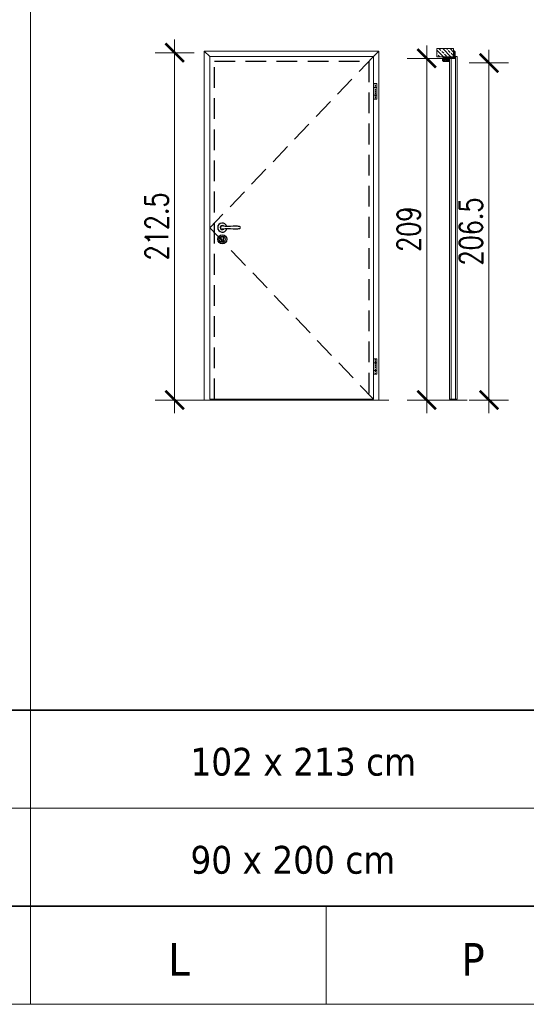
# Model space of a CAD drawing. Header units: millimetres. Extents: x 23192 to 149900, y -396339 to -79279.
# Tile 52 of 136: x 69331 to 69641, y -211347 to -210744. Entities that reach past the tile are written whole.
import ezdxf

# ---------------------------------------------------------------- set-up
doc = ezdxf.new("R2010")
doc.units = ezdxf.units.MM
doc.linetypes.add('CENTER', pattern=[0.6, 0.375, -0.075, 0.075, -0.075])
doc.linetypes.add('DASHED', pattern=[19.05, 12.7, -6.35])
doc.layers.get('0').update_dxf_attribs({"lineweight": 0})
for name, color, linetype, lineweight in [('0_LEGENDA', 7, 'Continuous', 13), ('Drzwi - hatch', 8, 'Continuous', 5), ('Drzwi KRAWĘDZIE', 7, 'Continuous', 20), ('KOREkty', 190, 'Continuous', 35)]:
    doc.layers.add(name, color=color, linetype=linetype, lineweight=lineweight)
for name, color, linetype in [('Drzwi - klamki', 150, 'Continuous'), ('Drzwi PRZER-DUŻA', 240, 'DASHED'), ('GRUBA', 4, 'Continuous')]:
    doc.layers.add(name, color=color, linetype=linetype)
doc.styles.add('ARIAL', font='tahoma.ttf')
doc.styles.add('SIMPLEX', font='simplex.shx', dxfattribs={"width": 0.77})
doc.dimstyles.new('OL PB 200', dxfattribs={"dimscale": 4, "dimtxt": 3.5, "dimasz": 0.2, "dimexe": 10, "dimexo": 10, "dimgap": 1, "dimtad": 1, "dimdec": 1, "dimrnd": 0.5, "dimzin": 9, "dimdsep": 46, "dimtxsty": 'SIMPLEX', "dimblk": 'thick_MSz', "dimcen": 0.1, "dimdle": 8, "dimse1": 1, "dimse2": 1, "dimclrd": 256, "dimclre": 256, "dimclrt": 3, "dimadec": 1, "dimazin": 2, "dimtfac": 1, "dimtdec": 1, "dimtix": 1, "dimtofl": 0, "dimtmove": 2, "dimatfit": 3, "dimldrblk": 'thick_MSz', "dimfxl": 10, "dimfxlon": 1, "dimtolj": 1, "dimlwd": -1, "dimlwe": -1, "dimarcsym": 0})

# ---------------------------------------------------------------- blocks, each defined once
blk = doc.blocks.new('thick_MSz')
for p, q in [((0, 15), (0, -15)), ((-10, 0), (10, 0))]:
    blk.add_line(p, q)
at = {"const_width": 2, "elevation": 2}
blk.add_lwpolyline([(-7.07, -7.07), (7.07, 7.07)], dxfattribs=at)
blk = doc.blocks.new('*D43')
at = {"layer": '0_LEGENDA', "transparency": 16777216}
blk.add_line((69579.73, -210768.89), (69579.73, -210976.29), dxfattribs=at)
at = {"layer": 'DEFPOINTS', "color": 0, "transparency": 16777216}
for p in [(69585.92, -210768.09), (69579.73, -210977.09), (69585.92, -210977.09)]:
    blk.add_point(p, dxfattribs=at)
at = {"layer": '0_LEGENDA', "transparency": 16777216, "xscale": 0.8, "yscale": 0.8, "zscale": 0.8}
for p, rotation in [((69579.73, -210768.09), 90), ((69579.73, -210977.09), 270)]:
    blk.add_blockref('thick_MSz', p, dxfattribs=dict(at, rotation=rotation))
at = {"layer": '0_LEGENDA', "color": 3, "transparency": 16777216, "insert": (69568.73, -210872.59), "char_height": 14, "attachment_point": 5, "rotation": 90, "style": 'SIMPLEX'}
blk.add_mtext('\\A1;209', dxfattribs=at)
blk = doc.blocks.new('*D44')
at = {"layer": '0_LEGENDA', "transparency": 16777216}
blk.add_line((69425.45, -210765.39), (69425.45, -210976.29), dxfattribs=at)
at = {"layer": 'DEFPOINTS', "color": 0, "transparency": 16777216}
for p in [(69596.4, -210764.59), (69425.45, -210977.09), (69596.4, -210977.09)]:
    blk.add_point(p, dxfattribs=at)
at = {"layer": '0_LEGENDA', "transparency": 16777216, "xscale": 0.8, "yscale": 0.8, "zscale": 0.8}
for p, rotation in [((69425.45, -210764.59), 90), ((69425.45, -210977.09), 270)]:
    blk.add_blockref('thick_MSz', p, dxfattribs=dict(at, rotation=rotation))
at = {"layer": '0_LEGENDA', "color": 3, "transparency": 16777216, "insert": (69414.45, -210870.84), "char_height": 14, "attachment_point": 5, "rotation": 90, "style": 'SIMPLEX'}
blk.add_mtext('\\A1;212.5', dxfattribs=at)
blk = doc.blocks.new('*D45')
at = {"layer": '0_LEGENDA', "transparency": 16777216}
blk.add_line((69617.83, -210771.64), (69617.83, -210976.29), dxfattribs=at)
at = {"layer": 'DEFPOINTS', "color": 0, "transparency": 16777216}
for p in [(69591.55, -210770.84), (69591.55, -210977.09), (69617.83, -210977.09)]:
    blk.add_point(p, dxfattribs=at)
at = {"layer": '0_LEGENDA', "transparency": 16777216, "xscale": 0.8, "yscale": 0.8, "zscale": 0.8}
for p, rotation in [((69617.83, -210770.84), 90), ((69617.83, -210977.09), 270)]:
    blk.add_blockref('thick_MSz', p, dxfattribs=dict(at, rotation=rotation))
at = {"layer": '0_LEGENDA', "color": 3, "transparency": 16777216, "insert": (69606.83, -210873.97), "char_height": 14, "attachment_point": 5, "rotation": 90, "style": 'SIMPLEX'}
blk.add_mtext('\\A1;206.5', dxfattribs=at)

msp = doc.modelspace()

# ---------------------------------------------------------------- hatches: boundary and pattern name
at = {"layer": 'Drzwi - hatch'}
h = msp.add_hatch(dxfattribs=at)
h.set_pattern_fill('ANSI33', color=256, scale=0.5, angle=-90)
h.set_pattern_definition([(315, (65589.985, -211032.672), (2.245064, 2.245064), []), (315, (65589.985, -211034.917), (2.245064, 2.245064), [1.5875, -0.79375])])
h.paths.add_polyline_path([(69585.917, -210762.091), (69585.917, -210767.091), (69596.117, -210767.091), (69596.117, -210762.091)])
h = msp.add_hatch(dxfattribs=at)
h.set_pattern_fill('AR-CONC', color=256, scale=0.003, angle=-90)
h.set_pattern_definition([(320, (66135.499, -210537.86184), (-0.047817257, -0.546554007), [0.05715, -0.62865]), (265, (66135.499, -210537.86184), (0.57317054, 0.10573026), [0.04572, -0.50292175]), (10.451445, (66135.495, -210537.9074), (0.525353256, -0.44082374), [0.04857003, -0.53427073]), (316.1842, (66135.6514, -210537.86184), (-0.12612698, -0.81323712), [0.085725, -0.942975]), (6.635558, (66135.6409, -210537.9296), (0.74227837, -0.7122124), [0.07285507, -0.80140682]), (261.18415, (66135.6514, -210537.8618), (0.74227837, -0.7122124), [0.0685799, -0.7543792]), (291, (66135.6133, -210537.93804), (-0.306795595, -0.454843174), [0.05715, -0.62865]), (236, (66135.6133, -210537.93804), (0.5525639, -0.185406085), [0.04572, -0.50292]), (341.451445, (66135.5877, -210537.97594), (0.24576831, -0.64024926), [0.04857003, -0.53426981]), (307.5, (66135.49898, -210537.86184), (0.253665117, -0.00926581), [0, -0.496824, 0, -0.51054, 0, -0.504825]), (277.5, (66135.49898, -210537.86184), (0.300541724, -0.200458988), [0, -0.291084, 0, -0.485394, 0, -0.192405]), (237.5, (66135.49898, -210537.69191), (-0.017186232, -0.406771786), [0, -0.1905, 0, -0.59436, 0, -0.78867]), (227.5, (66135.49898, -210537.6157), (0.076279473, -0.444387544), [0, -0.24765, 0, -0.394716, 0, -0.56007])])
h.paths.add_polyline_path([(69589.957, -210769.661, -0.4142136), (69589.797, -210769.501), (69589.797, -210767.931, -0.4142136), (69589.957, -210767.771), (69590.517, -210767.771), (69590.517, -210767.591), (69589.957, -210767.591), (69589.957, -210767.091), (69596.117, -210767.091), (69596.837, -210767.091), (69596.837, -210767.451, -0.4142136), (69596.677, -210767.611), (69592.477, -210767.611, 0.4142136), (69592.137, -210767.951), (69592.137, -210769.131, 0.4142136), (69592.477, -210769.471), (69593.142, -210769.471, -1), (69593.142, -210769.661)])
h.paths.add_polyline_path([(69596.117, -210767.091), (69596.117, -210763.771), (69596.677, -210763.771, -0.4142136), (69596.837, -210763.931), (69596.837, -210766.391), (69596.837, -210767.091)])

# ---------------------------------------------------------------- linework, layer by layer
at = {"linetype": 'CENTER', "ltscale": 0.5}
for p, q in [((69548.346, -210783.46), (69548.346, -210792.96)), ((69548.346, -210951.841), (69548.346, -210961.341))]:
    msp.add_line(p, q, dxfattribs=at)
at = {"linetype": 'DASHED'}
msp.add_lwpolyline([(69547.096, -210766.991), (69446.896, -210871.791), (69547.096, -210976.591)], dxfattribs=at)
at = {"layer": '0_LEGENDA', "linetype": 'ByBlock', "ltscale": 5}
for p, q in [((69337.272, -211346.755), (69337.272, -210174.457)), ((67487.721, -211166.755), (76924.798, -211166.749)), ((67487.721, -211226.755), (76924.742, -211226.749)), ((67487.721, -211286.755), (76924.686, -211286.749)), ((67487.721, -211286.755), (76924.686, -211286.753)), ((69518.155, -211286.754), (69518.155, -211346.755)), ((67487.721, -211346.755), (76924.63, -211346.749))]:
    msp.add_line(p, q, dxfattribs=at)
at = {"layer": 'Drzwi - klamki'}
for p, q in [((69592.317, -210768.012), (69592.317, -210769.141)), ((69592.331, -210767.976), (69592.502, -210767.806)), ((69592.709, -210768.091), (69592.417, -210768.091)), ((69592.417, -210768.091), (69592.417, -210769.041)), ((69592.458, -210767.991), (69592.573, -210767.876)), ((69592.617, -210767.991), (69592.458, -210767.991)), ((69592.709, -210768.091), (69592.589, -210768.577)), ((69592.617, -210767.991), (69592.802, -210767.806)), ((69592.812, -210768.091), (69592.697, -210768.556)), ((69592.758, -210767.991), (69592.873, -210767.876)), ((69592.917, -210767.991), (69592.758, -210767.991)), ((69593.017, -210768.091), (69592.812, -210768.091)), ((69592.917, -210767.991), (69593.102, -210767.806)), ((69593.017, -210768.091), (69593.017, -210768.419)), ((69593.058, -210767.991), (69593.173, -210767.876)), ((69593.058, -210767.991), (69593.117, -210768.012)), ((69593.117, -210768.012), (69593.117, -210768.419)), ((69593.817, -210767.991), (69593.817, -210767.791)), ((69593.817, -210767.791), (69594.817, -210767.791)), ((69593.829, -210767.791), (69593.817, -210767.803)), ((69593.927, -210767.791), (69593.817, -210767.902)), ((69593.93, -210767.991), (69593.817, -210767.878)), ((69593.831, -210767.991), (69593.817, -210767.976)), ((69594.817, -210767.991), (69593.817, -210767.991)), ((69594.026, -210767.791), (69593.826, -210767.991)), ((69594.029, -210767.991), (69593.829, -210767.791)), ((69594.125, -210767.791), (69593.925, -210767.991)), ((69594.127, -210767.991), (69593.927, -210767.791)), ((69594.224, -210767.791), (69594.024, -210767.991)), ((69594.226, -210767.991), (69594.026, -210767.791)), ((69594.323, -210767.791), (69594.123, -210767.991)), ((69594.325, -210767.991), (69594.125, -210767.791)), ((69594.421, -210767.791), (69594.221, -210767.991)), ((69594.424, -210767.991), (69594.224, -210767.791)), ((69594.52, -210767.791), (69594.32, -210767.991)), ((69594.523, -210767.991), (69594.323, -210767.791)), ((69594.619, -210767.791), (69594.419, -210767.991)), ((69594.621, -210767.991), (69594.421, -210767.791)), ((69594.718, -210767.791), (69594.518, -210767.991)), ((69594.72, -210767.991), (69594.52, -210767.791)), ((69594.817, -210767.791), (69594.617, -210767.991)), ((69594.817, -210767.989), (69594.619, -210767.791)), ((69594.817, -210767.89), (69594.715, -210767.991)), ((69594.817, -210767.89), (69594.718, -210767.791)), ((69594.817, -210767.989), (69594.814, -210767.991)), ((69594.817, -210767.791), (69594.817, -210767.991)), ((69592.317, -210769.141), (69592.452, -210769.276)), ((69592.922, -210769.041), (69592.417, -210769.041)), ((69592.458, -210769.141), (69592.523, -210769.206)), ((69592.636, -210769.141), (69592.458, -210769.141)), ((69592.589, -210768.577), (69592.922, -210769.041)), ((69592.636, -210769.141), (69592.771, -210769.276)), ((69592.697, -210768.556), (69593.059, -210769.061)), ((69592.777, -210769.141), (69592.842, -210769.206)), ((69592.913, -210769.141), (69592.777, -210769.141)), ((69592.957, -210769.213), (69592.918, -210769.291)), ((69593.117, -210769.291), (69593.258, -210769.305)), ((69593.171, -210768.469), (69593.552, -210768.432)), ((69593.181, -210768.568), (69593.523, -210768.535)), ((69593.567, -210768.838), (69593.567, -210768.575)), ((69593.667, -210768.855), (69593.667, -210768.531))]:
    msp.add_line(p, q, dxfattribs=at)
at = {"layer": 'Drzwi - klamki', "ltscale": 0.2}
for p, q in [((69453.446, -210871.341), (69453.446, -210871.841)), ((69453.446, -210871.341), (69453.576, -210871.341)), ((69453.446, -210871.841), (69453.576, -210871.841)), ((69454.071, -210878.635), (69454.071, -210879.885)), ((69455.121, -210878.635), (69455.121, -210879.885))]:
    msp.add_line(p, q, dxfattribs=at)
for centre, radius in [((69454.596, -210878.735), 2.8), ((69454.601, -210878.739), 1.8)]:
    msp.add_circle(centre, radius, dxfattribs=at)
at = {"layer": 'Drzwi - klamki'}
for centre, radius, start, end in [((69592.367, -210768.012), 0.05, 135, 180), ((69592.537, -210767.841), 0.05, 90, 135), ((69592.537, -210767.841), 0.05, 315, 90), ((69592.837, -210767.841), 0.05, 90, 135), ((69592.837, -210767.841), 0.05, 315, 90), ((69593.137, -210767.841), 0.05, 90, 135), ((69593.137, -210767.841), 0.05, 315, 90), ((69592.487, -210769.241), 0.05, 225, 270), ((69592.487, -210769.241), 0.05, 270, 45), ((69592.806, -210769.241), 0.05, 225, 270), ((69592.806, -210769.241), 0.05, 270, 45), ((69592.913, -210769.191), 0.05, 333.425339, 90), ((69593.167, -210768.419), 0.15, 180, 275.563415), ((69593.262, -210768.915), 0.25, 215.623943, 327.559413), ((69593.167, -210768.419), 0.05, 180, 275.563415), ((69593.282, -210769.056), 0.25, 264.429901, 319.458571), ((69592.697, -210768.556), 1.019, 319.458571, 341.015535), ((69592.697, -210768.556), 0.919, 327.559413, 339.878843), ((69593.527, -210768.575), 0.04, 0, 95.563415), ((69593.566, -210768.581), 0.15, 89.587511, 95.563415), ((69593.467, -210768.838), 0.1, 339.878843, 0), ((69593.567, -210768.531), 0.1, 0, 89.587511), ((69593.567, -210768.855), 0.1, 341.015535, 0)]:
    msp.add_arc(centre, radius, start, end, dxfattribs=at)
at = {"layer": 'Drzwi - klamki', "ltscale": 0.2}
for centre, radius, start, end in [((69454.596, -210871.591), 2.801, 13.271535, 346.728465), ((69454.596, -210871.591), 1.25, 42.903782, 317.096218), ((69454.596, -210871.591), 1.05, 64.699839, 295.300161), ((69465.006, -210871.591), 0.74, 288.924644, 71.075356), ((69454.596, -210877.935), 0.875, 306.869898, 233.130102), ((69454.596, -210879.885), 0.525, 180, 270), ((69454.596, -210879.885), 0.525, 270, 0)]:
    msp.add_arc(centre, radius, start, end, dxfattribs=at)
for points in [[(69465.246, -210870.891), (69462.746, -210870.641), (69456.45, -210870.891), (69454.596, -210870.541)], [(69465.246, -210872.291), (69462.746, -210872.541), (69456.45, -210872.291), (69454.596, -210872.641)]]:
    msp.add_spline(points, degree=3, dxfattribs=at)
at = {"layer": 'Drzwi KRAWĘDZIE'}
for p, q in [((69443.496, -210977.091), (69443.496, -210763.591)), ((69550.496, -210763.591), (69443.496, -210763.591)), ((69443.496, -210763.591), (69446.896, -210766.991)), ((69550.496, -210763.591), (69547.096, -210766.991)), ((69550.496, -210977.091), (69550.496, -210763.591)), ((69589.957, -210767.591), (69589.957, -210767.091)), ((69597.117, -210766.991), (69598.217, -210766.991)), ((69597.117, -210766.991), (69597.117, -210768.191)), ((69597.117, -210766.991), (69597.117, -210768.191)), ((69597.317, -210766.991), (69597.317, -210976.591)), ((69598.317, -210767.091), (69598.317, -210976.491)), ((69593.717, -210768.291), (69593.717, -210976.491)), ((69597.117, -210768.191), (69593.817, -210768.191)), ((69594.717, -210768.191), (69594.717, -210976.591)), ((69549.296, -210783.46), (69547.396, -210783.46)), ((69547.396, -210783.46), (69547.396, -210792.96)), ((69549.296, -210785.86), (69547.396, -210785.86)), ((69549.296, -210783.46), (69549.296, -210792.96)), ((69549.296, -210790.56), (69547.396, -210790.56)), ((69547.396, -210792.96), (69549.296, -210792.96)), ((69598.317, -210874.391), (69598.317, -210868.791)), ((69549.296, -210951.841), (69547.396, -210951.841)), ((69547.396, -210951.841), (69547.396, -210961.341)), ((69549.296, -210954.241), (69547.396, -210954.241)), ((69549.296, -210951.841), (69549.296, -210961.341)), ((69549.296, -210958.941), (69547.396, -210958.941)), ((69547.396, -210961.341), (69549.296, -210961.341)), ((69437.503, -210977.091), (69556.511, -210977.091)), ((69449.746, -210977.091), (69449.746, -210976.591)), ((69544.246, -210977.091), (69544.246, -210976.591)), ((69587.396, -210977.091), (69604.587, -210977.091)), ((69593.817, -210976.591), (69598.217, -210976.591))]:
    msp.add_line(p, q, dxfattribs=at)
for points in [[(69547.096, -210766.991), (69446.896, -210766.991), (69446.896, -210976.591), (69547.096, -210976.591)], [(69596.117, -210762.091), (69596.117, -210767.091), (69585.917, -210767.091), (69585.917, -210762.091)]]:
    msp.add_lwpolyline(points, close=True, dxfattribs=at)
for centre, start, end in [((69598.217, -210767.091), 0, 90), ((69593.817, -210768.291), 90, 180), ((69593.817, -210976.491), 180, 270), ((69598.217, -210976.491), 270, 0)]:
    msp.add_arc(centre, 0.1, start, end, dxfattribs=at)
at = {"layer": 'Drzwi PRZER-DUŻA'}
msp.add_lwpolyline([(69449.746, -210976.591), (69449.746, -210769.841), (69544.246, -210769.841), (69544.246, -210976.591)], dxfattribs=at)
at = {"layer": 'GRUBA', "ltscale": 0.2}
for p, q in [((69589.617, -210769.501), (69589.617, -210767.931)), ((69589.797, -210767.931), (69589.797, -210769.501)), ((69589.957, -210767.591), (69590.517, -210767.591)), ((69590.517, -210767.771), (69589.957, -210767.771)), ((69590.517, -210767.591), (69590.517, -210767.771)), ((69592.137, -210769.131), (69592.137, -210767.951)), ((69592.317, -210767.951), (69592.317, -210769.131)), ((69592.477, -210767.611), (69596.677, -210767.611)), ((69596.217, -210767.791), (69592.477, -210767.791)), ((69596.117, -210763.771), (69596.117, -210763.591)), ((69596.117, -210763.591), (69596.677, -210763.591)), ((69596.677, -210763.771), (69596.117, -210763.771)), ((69596.677, -210767.791), (69596.217, -210767.791)), ((69596.837, -210766.391), (69596.837, -210763.931)), ((69596.837, -210767.451), (69596.837, -210766.391)), ((69597.017, -210763.931), (69597.017, -210767.451)), ((69589.957, -210769.661), (69593.142, -210769.661)), ((69593.142, -210769.841), (69589.957, -210769.841)), ((69592.477, -210769.291), (69593.142, -210769.291)), ((69593.142, -210769.471), (69592.477, -210769.471))]:
    msp.add_line(p, q, dxfattribs=at)
for centre, radius, start, end in [((69589.957, -210767.931), 0.34, 90, 180), ((69589.957, -210767.931), 0.16, 90, 180), ((69592.477, -210767.951), 0.34, 90, 180), ((69592.477, -210767.951), 0.16, 90, 180), ((69596.677, -210763.931), 0.34, 0, 90), ((69596.677, -210763.931), 0.16, 0, 90), ((69596.677, -210767.451), 0.16, 270, 0), ((69596.677, -210767.451), 0.34, 270, 0), ((69589.957, -210769.501), 0.34, 180, 270), ((69589.957, -210769.501), 0.16, 180, 270), ((69592.477, -210769.131), 0.34, 180, 270), ((69592.477, -210769.131), 0.16, 180, 270), ((69593.142, -210769.566), 0.275, 270, 90), ((69593.142, -210769.566), 0.095, 270, 90)]:
    msp.add_arc(centre, radius, start, end, dxfattribs=at)
at = {"layer": 'KOREkty'}
msp.add_lwpolyline([(67895.989, -211166.755), (76924.686, -211166.754), (76924.686, -211286.749), (67895.989, -211286.75)], close=True, dxfattribs=at)

# ---------------------------------------------------------------- texts
at = {"layer": '0_LEGENDA', "linetype": 'ByBlock', "ltscale": 5, "attachment_point": 1, "style": 'ARIAL'}
for s, insert, char_height, width in [('102 x 213 cm', (69435.115, -211189.831), 17, 162.7638), ('90 x 200 cm', (69435.115, -211249.831), 17, 212.04863), ('\\pxqc;L', (69338.155, -211309.283), 20, 180), ('\\pxqc;P', (69518.155, -211309.283), 20, 180)]:
    msp.add_mtext(s, dxfattribs=dict(at, insert=insert, char_height=char_height, width=width))

# ---------------------------------------------------------------- dimensions: what is measured, and where the dimension line sits
at = {"layer": '0_LEGENDA', "color": 7}
for base, p1, p2, picture, middle in [((69425.447, -210977.091), (69596.397, -210764.591), (69596.397, -210977.091), '*D44', (69414.447, -210870.841)), ((69579.731, -210977.091), (69585.917, -210768.091), (69585.917, -210977.091), '*D43', (69568.731, -210872.591)), ((69617.832723, -210977.091032), (69591.549035, -210770.841028), (69591.549035, -210977.091032), '*D45', (69606.832723, -210873.96603))]:
    dim = msp.add_linear_dim(base=base, p1=p1, p2=p2, angle=90, dimstyle='OL PB 200', dxfattribs=at)
    dim.commit()
    dim.dimension.update_dxf_attribs({"geometry": picture, "text_midpoint": middle})

doc.saveas('drawing.dxf')
